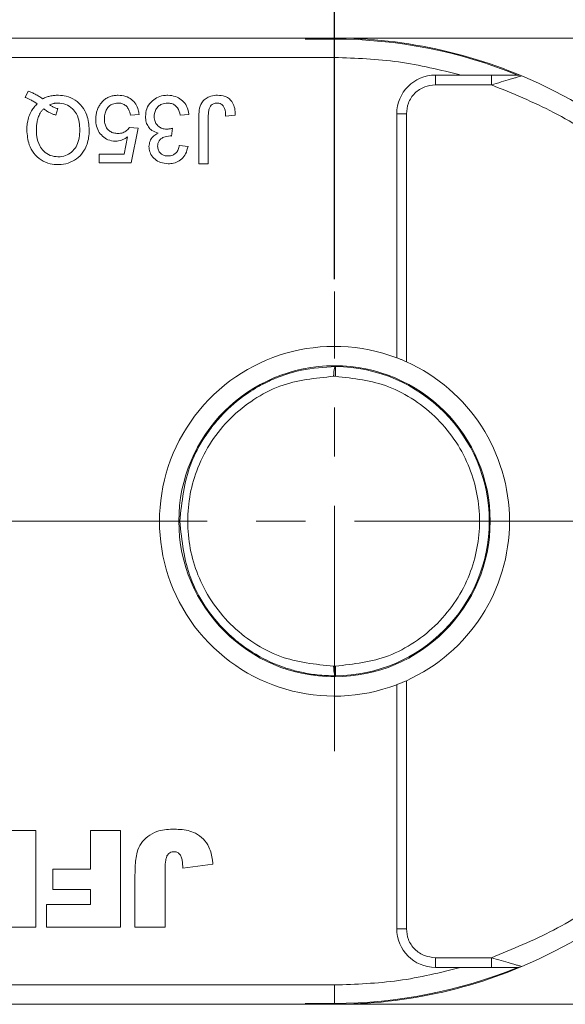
# Model space of a CAD drawing. Header units: millimetres. Extents: x 8853 to 11418, y 45 to 1005.
# Tile 248 of 256: x 11105 to 11133, y 427 to 478. Entities that reach past the tile are written whole.
import ezdxf

# ---------------------------------------------------------------- set-up
doc = ezdxf.new("R2010")
doc.units = ezdxf.units.MM
doc.linetypes.add('CENTERX2', pattern=[20.32, 12.7, -2.54, 2.54, -2.54])
doc.styles.get("Standard").update_dxf_attribs({"font": '仿宋_GB2312_0.TTF', "width": 0.8})
doc.dimstyles.new('ISO-35.1', dxfattribs={"dimtxt": 9, "dimasz": 7.5, "dimexe": 5, "dimexo": 0.625, "dimgap": 2.5, "dimtad": 1, "dimdsep": 46, "dimtxsty": 'Standard', "dimcen": 2.5, "dimadec": 0, "dimazin": 0, "dimtfac": 1, "dimtmove": 0, "dimatfit": 3, "dimfxl": 0, "dimarcsym": 0})

# ---------------------------------------------------------------- blocks, each defined once
blk = doc.blocks.new('*D72')
at = {"color": 0, "lineweight": -2, "transparency": 16777216}
for p, q in [((10888.187, 618.228), (11340.17, 618.228)), ((11335.17, 610.728), (11335.17, 434.54)), ((11229.398, 427.04), (11340.17, 427.04))]:
    blk.add_line(p, q, dxfattribs=at)
at = {"color": 0, "lineweight": 9, "transparency": 16777216}
for points in [[(11333.92, 610.728), (11336.42, 610.728), (11335.17, 618.228)], [(11333.92, 434.54), (11336.42, 434.54), (11335.17, 427.04)]]:
    blk.add_solid(points, dxfattribs=at)
at = {"layer": 'Defpoints', "color": 0, "lineweight": 9, "transparency": 16777216}
for p in [(10887.562, 618.228), (11228.773, 427.04), (11335.17, 427.04)]:
    blk.add_point(p, dxfattribs=at)
at = {"color": 0, "lineweight": 9, "transparency": 16777216, "insert": (11328.17, 522.634), "char_height": 9, "attachment_point": 5, "rotation": 90}
blk.add_mtext('2R+50', dxfattribs=at)
blk = doc.blocks.new('*D74')
at = {"color": 0, "lineweight": -2, "transparency": 16777216}
for p, q in [((11121.222, 464.563), (11121.222, 507.559)), ((11177.176, 464.563), (11177.176, 507.559)), ((11128.722, 502.559), (11169.676, 502.559))]:
    blk.add_line(p, q, dxfattribs=at)
at = {"color": 0, "lineweight": 9, "transparency": 16777216}
for points in [[(11128.722, 503.809), (11128.722, 501.309), (11121.222, 502.559)], [(11169.676, 503.809), (11169.676, 501.309), (11177.176, 502.559)]]:
    blk.add_solid(points, dxfattribs=at)
at = {"layer": 'Defpoints', "color": 0, "lineweight": 9, "transparency": 16777216}
for p in [(11177.176, 502.559), (11121.222, 463.938), (11177.176, 463.938)]:
    blk.add_point(p, dxfattribs=at)
at = {"color": 0, "lineweight": 9, "transparency": 16777216, "insert": (11149.199, 509.559), "char_height": 9, "attachment_point": 5}
blk.add_mtext('56', dxfattribs=at)

msp = doc.modelspace()

# ---------------------------------------------------------------- linework, layer by layer
at = {"color": 7, "linetype": 'Continuous', "lineweight": 15}
for p, q in [((11121.222, 477.04), (11081.408, 477.04)), ((11121.222, 476.994), (11119.705, 476.994)), ((11121.222, 476.994), (11121.222, 476.04)), ((11137.408, 477.04), (11122.784, 477.04)), ((11080.29, 476.04), (11121.222, 476.04)), ((11126.439, 474.628), (11126.439, 475.128)), ((11127.777, 475.128), (11126.439, 475.128)), ((11129.334, 475.128), (11127.777, 475.128)), ((11129.334, 475.128), (11129.334, 474.628)), ((11126.439, 474.628), (11129.334, 474.628)), ((11105.222, 473.976), (11105.383, 474.296)), ((11106.809, 473.059), (11106.914, 473.392)), ((11111.117, 473.098), (11110.669, 473.053)), ((11113.692, 473.098), (11113.244, 473.053)), ((11114.203, 470.54), (11114.203, 472.916)), ((11114.697, 472.947), (11114.697, 470.54)), ((11116.088, 473.064), (11115.594, 473.008)), ((11124.439, 460.499), (11124.439, 473.128)), ((11124.439, 473.128), (11124.939, 473.128)), ((11124.939, 460.292), (11124.939, 473.128)), ((11110.624, 472.425), (11111.073, 472.38)), ((11111.073, 472.38), (11110.714, 470.585)), ((11112.844, 472.38), (11112.798, 471.976)), ((11110.347, 471.034), (11110.525, 471.94)), ((11113.199, 471.483), (11113.647, 471.438)), ((11109.053, 471.034), (11110.347, 471.034)), ((11109.053, 470.585), (11109.053, 471.034)), ((11110.714, 470.585), (11109.053, 470.585)), ((11114.697, 470.54), (11114.203, 470.54)), ((11121.272, 460.04), (11121.269, 459.54)), ((11121.176, 459.54), (11121.269, 459.54)), ((11121.269, 444.54), (11121.176, 444.54)), ((11121.269, 444.54), (11121.272, 444.04)), ((11124.439, 430.953), (11124.439, 443.581)), ((11124.939, 430.953), (11124.939, 443.789)), ((11101.811, 436.04), (11105.772, 436.04)), ((11105.772, 436.04), (11105.772, 431.04)), ((11108.599, 436.04), (11110.157, 436.04)), ((11108.599, 434.027), (11108.599, 436.04)), ((11110.157, 436.04), (11110.157, 431.04)), ((11113.374, 434.092), (11114.932, 434.3)), ((11106.651, 432.988), (11106.651, 434.027)), ((11106.651, 434.027), (11108.599, 434.027)), ((11110.906, 431.04), (11110.906, 433.746)), ((11112.465, 434.1), (11112.465, 431.04)), ((11108.599, 432.988), (11106.651, 432.988)), ((11108.599, 432.209), (11108.599, 432.988)), ((11106.326, 431.04), (11106.326, 432.209)), ((11106.326, 432.209), (11108.599, 432.209)), ((11105.772, 431.04), (11104.214, 431.04)), ((11110.157, 431.04), (11106.326, 431.04)), ((11112.465, 431.04), (11110.906, 431.04)), ((11124.439, 430.953), (11124.939, 430.953)), ((11129.334, 429.453), (11126.439, 429.453)), ((11126.439, 428.953), (11126.439, 429.453)), ((11129.334, 428.953), (11129.334, 429.453)), ((11126.439, 428.953), (11127.777, 428.953)), ((11127.777, 428.953), (11129.334, 428.953)), ((11121.222, 428.04), (11080.29, 428.04)), ((11121.222, 428.04), (11121.222, 427.086)), ((11081.408, 427.04), (11121.222, 427.04)), ((11119.705, 427.086), (11121.222, 427.086)), ((11122.784, 427.04), (11137.408, 427.04))]:
    msp.add_line(p, q, dxfattribs=at)
at = {"color": 1, "linetype": 'CENTERX2', "lineweight": 13}
for p, q in [((11121.222, 440.143), (11121.222, 463.938)), ((10715.855, 452.04), (11241.313, 452.04))]:
    msp.add_line(p, q, dxfattribs=at)
at = {"color": 7, "linetype": 'Continuous', "lineweight": 15, "flags": 128}
for points in [[(11119.753, 477.04), (11119.759, 477.041), (11122.784, 477.04)], [(11122.784, 427.04), (11119.759, 427.04), (11119.753, 427.04)]]:
    msp.add_lwpolyline(points, dxfattribs=at)
at = {"color": 7, "linetype": 'Continuous', "lineweight": 15}
msp.add_circle((11121.222, 452.04), 8.05, dxfattribs=at)
for centre, radius, start, end in [((11121.222, 452.04), 25, 67.2121, 93.4786), ((11121.222, 452.04), 24.954, 67.7001, 90), ((11126.439, 473.128), 2, 90, 180), ((11130.712, 474.628), 0.5, 67.2121, 90), ((11121.222, 452.04), 25, 292.7879, 67.2121), ((11121.222, 452.04), 9.05, 69.1769, 290.8231), ((11121.222, 452.04), 9.05, 294.2509, 65.7491), ((11121.222, 452.04), 8, 270.355, 89.645), ((11126.439, 430.953), 2, 180, 270), ((11121.222, 452.04), 25, 266.5214, 292.7879), ((11121.222, 452.04), 24.954, 270, 292.2999), ((11130.712, 429.453), 0.5, 270, 292.7879)]:
    msp.add_arc(centre, radius, start, end, dxfattribs=at)
for points in [[(11127.777, 475.128), (11126.7, 475.393), (11124.547, 475.925), (11122.33, 476.002), (11121.222, 476.04)], [(11121.222, 428.04), (11122.33, 428.079), (11124.547, 428.156), (11126.7, 428.687), (11127.777, 428.953)]]:
    msp.add_open_spline(points, degree=3, dxfattribs=at)
for points, knots in [([(11130.712, 475.128), (11130.711, 475.128), (11130.708, 475.128), (11130.686, 475.128), (11130.614, 475.128), (11130.419, 475.128), (11129.982, 475.128), (11129.593, 475.128), (11129.334, 475.128)], [0, 0, 0, 0, 0.02892, 0.058841, 0.126521, 0.252272, 0.502811, 1, 1, 1, 1]), ([(11130.718, 475.033), (11130.662, 475.016), (11130.543, 474.981), (11130.248, 474.893), (11129.839, 474.773), (11129.503, 474.676), (11129.334, 474.628)], [0, 0, 0, 0, 0.155955, 0.334064, 0.665854, 1, 1, 1, 1]), ([(11130.905, 475.089), (11130.896, 475.086), (11130.877, 475.08), (11130.773, 475.049), (11130.718, 475.033)], [0, 0, 0, 0, 0.47698, 1, 1, 1, 1]), ([(11124.939, 473.128), (11124.959, 473.316), (11124.991, 473.608), (11125.177, 473.957), (11125.371, 474.196), (11125.61, 474.39), (11125.959, 474.577), (11126.251, 474.608), (11126.439, 474.628)], [0, 0, 0, 0, 0.239443, 0.369607, 0.5, 0.630164, 0.760557, 1, 1, 1, 1]), ([(11129.334, 474.628), (11130.423, 474.183), (11132.641, 473.279), (11135.709, 471.286), (11138.519, 468.823), (11140.933, 465.905), (11142.863, 462.647), (11144.232, 459.169), (11145.07, 455.608), (11145.172, 453.216), (11145.222, 452.04)], [0, 0, 0, 0, 0.119843, 0.244, 0.371208, 0.5, 0.628792, 0.756, 0.880157, 1, 1, 1, 1]), ([(11105.852, 473.643), (11105.825, 473.662), (11105.769, 473.698), (11105.684, 473.751), (11105.597, 473.801), (11105.493, 473.858), (11105.369, 473.919), (11105.271, 473.957), (11105.222, 473.976)], [0, 0, 0, 0, 0.139963, 0.279956, 0.419938, 0.560053, 0.779572, 1, 1, 1, 1]), ([(11105.383, 474.296), (11105.446, 474.273), (11105.572, 474.228), (11105.726, 474.154), (11105.849, 474.087), (11105.944, 474.03), (11106.037, 473.969), (11106.098, 473.927), (11106.128, 473.906)], [0, 0, 0, 0, 0.237022, 0.475091, 0.605871, 0.736859, 0.868386, 1, 1, 1, 1]), ([(11106.128, 473.906), (11106.189, 473.933), (11106.312, 473.987), (11106.477, 474.033), (11106.616, 474.06), (11106.726, 474.074), (11106.838, 474.083), (11106.912, 474.085), (11106.95, 474.085)], [0, 0, 0, 0, 0.2360294, 0.474761, 0.6050095, 0.7356999, 0.8676548, 1, 1, 1, 1]), ([(11106.95, 474.085), (11107.084, 474.076), (11107.386, 474.056), (11107.825, 473.858), (11108.194, 473.513), (11108.483, 472.982), (11108.52, 472.554), (11108.543, 472.292)], [0, 0, 0, 0, 0.150098, 0.337156, 0.525352, 0.708308, 1, 1, 1, 1]), ([(11110.03, 474.085), (11109.963, 474.083), (11109.828, 474.077), (11109.63, 474.029), (11109.443, 473.942), (11109.304, 473.839), (11109.207, 473.741), (11109.163, 473.687), (11109.142, 473.66)], [0, 0, 0, 0, 0.195914, 0.39631, 0.592972, 0.797743, 0.898464, 1, 1, 1, 1]), ([(11110.03, 474.085), (11110.166, 474.075), (11110.412, 474.057), (11110.731, 473.884), (11110.958, 473.638), (11111.081, 473.36), (11111.107, 473.174), (11111.117, 473.098)], [0, 0, 0, 0, 0.248379, 0.451028, 0.653732, 0.857674, 1, 1, 1, 1]), ([(11111.449, 472.987), (11111.462, 473.123), (11111.488, 473.397), (11111.715, 473.732), (11112.016, 473.969), (11112.326, 474.074), (11112.527, 474.082), (11112.603, 474.085)], [0, 0, 0, 0, 0.228572, 0.459007, 0.660095, 0.870765, 1, 1, 1, 1]), ([(11112.603, 474.085), (11112.739, 474.074), (11112.99, 474.054), (11113.313, 473.869), (11113.545, 473.609), (11113.66, 473.334), (11113.684, 473.158), (11113.692, 473.098)], [0, 0, 0, 0, 0.249595, 0.46063, 0.671469, 0.886859, 1, 1, 1, 1]), ([(11114.203, 472.916), (11114.206, 473.049), (11114.213, 473.318), (11114.315, 473.667), (11114.52, 473.899), (11114.773, 474.038), (11114.999, 474.081), (11115.141, 474.084), (11115.166, 474.085)], [0, 0, 0, 0, 0.230985, 0.464973, 0.609952, 0.754605, 0.955682, 1, 1, 1, 1]), ([(11115.166, 474.085), (11115.302, 474.075), (11115.524, 474.059), (11115.797, 473.907), (11115.976, 473.693), (11116.079, 473.399), (11116.085, 473.179), (11116.088, 473.064)], [0, 0, 0, 0, 0.257051, 0.4188059, 0.5813296, 0.7801411, 1, 1, 1, 1]), ([(11105.312, 472.282), (11105.313, 472.349), (11105.316, 472.483), (11105.346, 472.72), (11105.414, 472.992), (11105.536, 473.257), (11105.687, 473.476), (11105.797, 473.587), (11105.852, 473.643)], [0, 0, 0, 0, 0.132684, 0.266041, 0.474214, 0.688935, 0.842827, 1, 1, 1, 1]), ([(11105.805, 472.287), (11105.807, 472.354), (11105.81, 472.488), (11105.837, 472.703), (11105.893, 472.931), (11105.982, 473.129), (11106.085, 473.282), (11106.154, 473.354), (11106.188, 473.39)], [0, 0, 0, 0, 0.166848, 0.334564, 0.540524, 0.752508, 0.875078, 1, 1, 1, 1]), ([(11106.188, 473.39), (11106.214, 473.368), (11106.264, 473.324), (11106.346, 473.266), (11106.432, 473.214), (11106.536, 473.159), (11106.662, 473.105), (11106.76, 473.074), (11106.809, 473.059)], [0, 0, 0, 0, 0.141069, 0.282767, 0.423903, 0.56572, 0.782095, 1, 1, 1, 1]), ([(11106.484, 473.589), (11106.518, 473.603), (11106.587, 473.631), (11106.677, 473.655), (11106.751, 473.669), (11106.808, 473.676), (11106.865, 473.68), (11106.904, 473.681), (11106.923, 473.681)], [0, 0, 0, 0, 0.244198, 0.490285, 0.616798, 0.743692, 0.871739, 1, 1, 1, 1]), ([(11106.914, 473.392), (11106.882, 473.402), (11106.818, 473.42), (11106.734, 473.452), (11106.662, 473.485), (11106.601, 473.517), (11106.542, 473.552), (11106.504, 473.577), (11106.484, 473.589)], [0, 0, 0, 0, 0.2105407, 0.4218235, 0.5655569, 0.7096369, 0.8547182, 1, 1, 1, 1]), ([(11106.923, 473.681), (11107.059, 473.669), (11107.333, 473.645), (11107.666, 473.42), (11107.913, 473.094), (11108.033, 472.704), (11108.044, 472.42), (11108.049, 472.29)], [0, 0, 0, 0, 0.20131, 0.404755, 0.576193, 0.805812, 1, 1, 1, 1]), ([(11109.142, 473.66), (11109.103, 473.605), (11109.025, 473.495), (11108.944, 473.308), (11108.893, 473.111), (11108.876, 472.953), (11108.874, 472.862), (11108.874, 472.84)], [0, 0, 0, 0, 0.228036, 0.461347, 0.689746, 0.923403, 1, 1, 1, 1]), ([(11110.027, 473.681), (11109.928, 473.672), (11109.762, 473.657), (11109.563, 473.529), (11109.434, 473.366), (11109.338, 473.142), (11109.328, 472.968), (11109.323, 472.867)], [0, 0, 0, 0, 0.242689, 0.406584, 0.570206, 0.750946, 1, 1, 1, 1]), ([(11110.669, 473.053), (11110.646, 473.159), (11110.61, 473.328), (11110.472, 473.527), (11110.312, 473.636), (11110.156, 473.677), (11110.063, 473.68), (11110.027, 473.681)], [0, 0, 0, 0, 0.323008, 0.519347, 0.717293, 0.893001, 1, 1, 1, 1]), ([(11112.587, 473.681), (11112.487, 473.672), (11112.317, 473.657), (11112.113, 473.523), (11111.978, 473.354), (11111.907, 473.165), (11111.9, 473.036), (11111.897, 472.984)], [0, 0, 0, 0, 0.269591, 0.459441, 0.648883, 0.856246, 1, 1, 1, 1]), ([(11113.244, 473.053), (11113.209, 473.186), (11113.158, 473.381), (11112.979, 473.579), (11112.796, 473.667), (11112.66, 473.676), (11112.587, 473.681)], [0, 0, 0, 0, 0.404921, 0.593605, 0.78306, 1, 1, 1, 1]), ([(11115.146, 473.681), (11115.082, 473.675), (11114.973, 473.663), (11114.843, 473.573), (11114.753, 473.453), (11114.699, 473.237), (11114.697, 473.063), (11114.697, 472.947)], [0, 0, 0, 0, 0.19306, 0.330934, 0.468862, 0.645656, 1, 1, 1, 1]), ([(11115.594, 473.008), (11115.586, 473.144), (11115.575, 473.327), (11115.476, 473.54), (11115.369, 473.633), (11115.252, 473.676), (11115.178, 473.68), (11115.146, 473.681)], [0, 0, 0, 0, 0.441322, 0.598348, 0.756856, 0.895495, 1, 1, 1, 1]), ([(11112.106, 472.124), (11111.991, 472.163), (11111.793, 472.229), (11111.587, 472.449), (11111.466, 472.701), (11111.455, 472.888), (11111.449, 472.987)], [0, 0, 0, 0, 0.302387, 0.525374, 0.748493, 1, 1, 1, 1]), ([(11111.897, 472.984), (11111.905, 472.895), (11111.919, 472.736), (11112.046, 472.539), (11112.212, 472.403), (11112.392, 472.339), (11112.508, 472.334), (11112.554, 472.332)], [0, 0, 0, 0, 0.254178, 0.457835, 0.661032, 0.868746, 1, 1, 1, 1]), ([(11109.901, 471.707), (11109.764, 471.721), (11109.514, 471.747), (11109.213, 471.96), (11108.998, 472.229), (11108.888, 472.539), (11108.878, 472.748), (11108.874, 472.84)], [0, 0, 0, 0, 0.238357, 0.435095, 0.63094, 0.839011, 1, 1, 1, 1]), ([(11109.323, 472.867), (11109.33, 472.755), (11109.342, 472.572), (11109.46, 472.344), (11109.612, 472.202), (11109.81, 472.122), (11109.949, 472.115), (11110.025, 472.111)], [0, 0, 0, 0, 0.284133, 0.463731, 0.644535, 0.805022, 1, 1, 1, 1]), ([(11110.025, 472.111), (11110.068, 472.112), (11110.155, 472.115), (11110.275, 472.142), (11110.381, 472.19), (11110.472, 472.254), (11110.557, 472.33), (11110.601, 472.393), (11110.624, 472.425)], [0, 0, 0, 0, 0.181774, 0.36703, 0.518513, 0.675027, 0.835287, 1, 1, 1, 1]), ([(11112.554, 472.332), (11112.57, 472.333), (11112.604, 472.334), (11112.653, 472.339), (11112.701, 472.347), (11112.749, 472.356), (11112.797, 472.367), (11112.828, 472.376), (11112.844, 472.38)], [0, 0, 0, 0, 0.169524, 0.339551, 0.504185, 0.669008, 0.834436, 1, 1, 1, 1]), ([(11106.925, 470.495), (11106.791, 470.504), (11106.485, 470.523), (11106.036, 470.718), (11105.655, 471.067), (11105.369, 471.601), (11105.333, 472.025), (11105.312, 472.282)], [0, 0, 0, 0, 0.149201, 0.339719, 0.531658, 0.715646, 1, 1, 1, 1]), ([(11106.923, 470.899), (11106.787, 470.913), (11106.514, 470.941), (11106.182, 471.167), (11105.937, 471.509), (11105.821, 471.895), (11105.81, 472.174), (11105.805, 472.287)], [0, 0, 0, 0, 0.203222, 0.407586, 0.580719, 0.828764, 1, 1, 1, 1]), ([(11108.049, 472.29), (11108.044, 472.156), (11108.034, 471.888), (11107.925, 471.507), (11107.704, 471.192), (11107.401, 470.976), (11107.122, 470.905), (11106.962, 470.9), (11106.923, 470.899)], [0, 0, 0, 0, 0.199014, 0.399339, 0.580729, 0.762132, 0.942113, 1, 1, 1, 1]), ([(11108.543, 472.292), (11108.536, 472.158), (11108.519, 471.795), (11108.343, 471.287), (11107.995, 470.846), (11107.57, 470.593), (11107.197, 470.502), (11106.98, 470.497), (11106.925, 470.495)], [0, 0, 0, 0, 0.148072, 0.401988, 0.580808, 0.75998, 0.939061, 1, 1, 1, 1]), ([(11110.525, 471.94), (11110.498, 471.92), (11110.445, 471.88), (11110.364, 471.831), (11110.284, 471.79), (11110.185, 471.75), (11110.057, 471.715), (11109.954, 471.71), (11109.901, 471.707)], [0, 0, 0, 0, 0.147364, 0.295352, 0.418554, 0.542551, 0.767964, 1, 1, 1, 1]), ([(11111.628, 471.43), (11111.639, 471.528), (11111.66, 471.718), (11111.821, 471.947), (11111.984, 472.065), (11112.081, 472.112), (11112.106, 472.124)], [0, 0, 0, 0, 0.328269, 0.636143, 0.9088, 1, 1, 1, 1]), ([(11112.733, 471.981), (11112.616, 471.968), (11112.44, 471.948), (11112.246, 471.837), (11112.142, 471.726), (11112.085, 471.592), (11112.08, 471.496), (11112.077, 471.445)], [0, 0, 0, 0, 0.3675596, 0.5509919, 0.6954114, 0.8395947, 1, 1, 1, 1]), ([(11112.798, 471.976), (11112.792, 471.977), (11112.782, 471.978), (11112.765, 471.979), (11112.749, 471.98), (11112.738, 471.981), (11112.733, 471.981)], [0, 0, 0, 0, 0.250087, 0.500185, 0.75003, 1, 1, 1, 1]), ([(11112.624, 470.54), (11112.488, 470.554), (11112.244, 470.578), (11111.926, 470.755), (11111.724, 471.003), (11111.637, 471.243), (11111.63, 471.384), (11111.628, 471.43)], [0, 0, 0, 0, 0.272752, 0.493599, 0.716338, 0.90619, 1, 1, 1, 1]), ([(11112.077, 471.445), (11112.083, 471.376), (11112.096, 471.246), (11112.206, 471.094), (11112.344, 470.992), (11112.484, 470.949), (11112.576, 470.945), (11112.61, 470.944)], [0, 0, 0, 0, 0.2487669, 0.4726731, 0.6635162, 0.8755788, 1, 1, 1, 1]), ([(11112.61, 470.944), (11112.694, 470.952), (11112.837, 470.965), (11113.011, 471.076), (11113.134, 471.233), (11113.18, 471.38), (11113.197, 471.471), (11113.199, 471.483)], [0, 0, 0, 0, 0.2859195, 0.4849885, 0.6843246, 0.9590687, 1, 1, 1, 1]), ([(11113.647, 471.438), (11113.614, 471.306), (11113.555, 471.068), (11113.336, 470.782), (11113.062, 470.606), (11112.811, 470.545), (11112.666, 470.541), (11112.624, 470.54)], [0, 0, 0, 0, 0.270658, 0.489263, 0.708369, 0.914642, 1, 1, 1, 1]), ([(11124.439, 460.499), (11124.444, 460.497), (11124.454, 460.493), (11124.532, 460.464), (11124.646, 460.418), (11124.788, 460.359), (11124.89, 460.313), (11124.939, 460.292)], [0, 0, 0, 0, 0.195481, 0.39079, 0.590918, 0.80353, 1, 1, 1, 1]), ([(11113.222, 452.04), (11113.33, 453.051), (11113.495, 454.6), (11114.364, 456.217), (11115.006, 457.1), (11115.731, 457.9), (11116.499, 458.528), (11117.26, 458.998), (11117.771, 459.266), (11118.513, 459.586), (11119.672, 459.95), (11120.681, 460.007), (11121.272, 460.04)], [0, 0, 0, 0, 0.2373287, 0.3639612, 0.4296932, 0.4970001, 0.6204864, 0.6648412, 0.7107666, 0.758264, 0.858492, 1, 1, 1, 1]), ([(11121.176, 459.54), (11121.178, 459.604), (11121.181, 459.701), (11121.193, 459.817), (11121.207, 459.912), (11121.227, 459.984), (11121.25, 460.032), (11121.264, 460.037), (11121.272, 460.04)], [0, 0, 0, 0, 0.24166, 0.368694, 0.499829, 0.705384, 0.84166, 1, 1, 1, 1]), ([(11121.176, 444.54), (11120.23, 444.635), (11118.775, 444.781), (11117.016, 445.712), (11115.807, 446.679), (11114.825, 447.883), (11113.912, 449.633), (11113.447, 452.04), (11113.912, 454.447), (11114.825, 456.198), (11115.807, 457.402), (11117.016, 458.369), (11118.775, 459.3), (11120.23, 459.445), (11121.176, 459.54)], [0, 0, 0, 0, 0.120645, 0.185436, 0.251402, 0.317135, 0.381281, 0.5, 0.618719, 0.682865, 0.748598, 0.814564, 0.879355, 1, 1, 1, 1]), ([(11121.269, 459.54), (11122.208, 459.435), (11123.653, 459.273), (11125.388, 458.334), (11126.58, 457.366), (11127.546, 456.167), (11128.446, 454.426), (11128.902, 452.04), (11128.446, 449.654), (11127.546, 447.914), (11126.58, 446.715), (11125.388, 445.747), (11123.653, 444.808), (11122.208, 444.646), (11121.269, 444.54)], [0, 0, 0, 0, 0.119771, 0.184208, 0.25, 0.315792, 0.380229, 0.5, 0.619771, 0.684208, 0.75, 0.815792, 0.880229, 1, 1, 1, 1]), ([(11121.272, 444.04), (11120.955, 444.049), (11120.364, 444.066), (11119.553, 444.205), (11118.883, 444.381), (11117.947, 444.709), (11117.026, 445.188), (11116.147, 445.84), (11115.347, 446.562), (11114.498, 447.611), (11113.496, 449.48), (11113.33, 451.03), (11113.222, 452.04)], [0, 0, 0, 0, 0.076031, 0.141714, 0.197043, 0.242017, 0.379556, 0.443133, 0.503189, 0.636039, 0.762674, 1, 1, 1, 1]), ([(11145.222, 452.04), (11145.172, 450.865), (11145.07, 448.472), (11144.232, 444.911), (11142.863, 441.433), (11140.933, 438.175), (11138.519, 435.258), (11135.709, 432.794), (11132.641, 430.802), (11130.423, 429.897), (11129.334, 429.453)], [0, 0, 0, 0, 0.119843, 0.244, 0.371208, 0.5, 0.628792, 0.756, 0.880157, 1, 1, 1, 1]), ([(11121.272, 444.04), (11121.264, 444.043), (11121.25, 444.049), (11121.227, 444.096), (11121.207, 444.169), (11121.193, 444.264), (11121.181, 444.38), (11121.178, 444.477), (11121.176, 444.54)], [0, 0, 0, 0, 0.158364, 0.294648, 0.500171, 0.631321, 0.75836, 1, 1, 1, 1]), ([(11124.939, 443.789), (11124.88, 443.762), (11124.76, 443.71), (11124.602, 443.645), (11124.49, 443.601), (11124.444, 443.583), (11124.44, 443.582), (11124.439, 443.581)], [0, 0, 0, 0, 0.238951, 0.478398, 0.703727, 0.911587, 1, 1, 1, 1]), ([(11110.906, 433.746), (11110.908, 433.879), (11110.914, 434.273), (11110.964, 434.834), (11111.197, 435.387), (11111.563, 435.749), (11112.111, 436.057), (11112.57, 436.087), (11112.846, 436.105)], [0, 0, 0, 0, 0.1136198, 0.3358942, 0.4750673, 0.6142166, 0.7674037, 1, 1, 1, 1]), ([(11112.846, 436.105), (11112.979, 436.102), (11113.382, 436.093), (11113.96, 435.979), (11114.462, 435.613), (11114.784, 435.126), (11114.9, 434.662), (11114.927, 434.364), (11114.932, 434.3)], [0, 0, 0, 0, 0.128183, 0.387536, 0.549691, 0.711944, 0.938522, 1, 1, 1, 1]), ([(11112.465, 434.1), (11112.468, 434.234), (11112.474, 434.431), (11112.531, 434.671), (11112.607, 434.805), (11112.705, 434.89), (11112.814, 434.93), (11112.888, 434.934), (11112.922, 434.936)], [0, 0, 0, 0, 0.372716, 0.548628, 0.683692, 0.793503, 0.903383, 1, 1, 1, 1]), ([(11112.922, 434.936), (11112.952, 434.935), (11113.003, 434.933), (11113.078, 434.914), (11113.124, 434.89), (11113.149, 434.872), (11113.153, 434.869)], [0, 0, 0, 0, 0.364246, 0.622323, 0.945339, 1, 1, 1, 1]), ([(11113.153, 434.869), (11113.199, 434.819), (11113.291, 434.718), (11113.348, 434.515), (11113.369, 434.306), (11113.372, 434.164), (11113.374, 434.092)], [0, 0, 0, 0, 0.243238, 0.486568, 0.742114, 1, 1, 1, 1]), ([(11126.439, 429.453), (11126.251, 429.473), (11125.959, 429.504), (11125.61, 429.691), (11125.371, 429.884), (11125.177, 430.123), (11124.991, 430.473), (11124.959, 430.764), (11124.939, 430.953)], [0, 0, 0, 0, 0.239443, 0.369607, 0.5, 0.630164, 0.760557, 1, 1, 1, 1]), ([(11129.334, 429.453), (11129.502, 429.404), (11129.839, 429.307), (11130.249, 429.187), (11130.544, 429.099), (11130.664, 429.064), (11130.72, 429.047)], [0, 0, 0, 0, 0.333317, 0.665606, 0.843893, 1, 1, 1, 1]), ([(11129.334, 428.953), (11129.593, 428.953), (11129.983, 428.953), (11130.42, 428.953), (11130.615, 428.953), (11130.686, 428.953), (11130.708, 428.953), (11130.711, 428.953), (11130.712, 428.953)], [0, 0, 0, 0, 0.498425, 0.748704, 0.873574, 0.94108, 0.971006, 1, 1, 1, 1]), ([(11130.72, 429.047), (11130.774, 429.031), (11130.877, 429), (11130.896, 428.994), (11130.905, 428.992)], [0, 0, 0, 0, 0.522804, 1, 1, 1, 1])]:
    msp.add_open_spline(points, degree=3, knots=knots, dxfattribs=at)

# ---------------------------------------------------------------- dimensions: what is measured, and where the dimension line sits
at = {"color": 5, "lineweight": 9}
dim = msp.add_linear_dim(base=(11335.17, 427.04), p1=(10887.562, 618.228), p2=(11228.773, 427.04), angle=90, text='2R+50', dimstyle='ISO-35.1', dxfattribs=at)
dim.commit()
dim.dimension.update_dxf_attribs({"geometry": '*D72', "text_midpoint": (11328.17, 522.634)})
dim = msp.add_linear_dim(base=(11177.176, 502.559), p1=(11121.222, 463.938), p2=(11177.176, 463.938), text='56', dimstyle='ISO-35.1', dxfattribs=at)
dim.commit()
dim.dimension.update_dxf_attribs({"geometry": '*D74', "text_midpoint": (11149.199, 509.559)})

doc.saveas('drawing.dxf')
